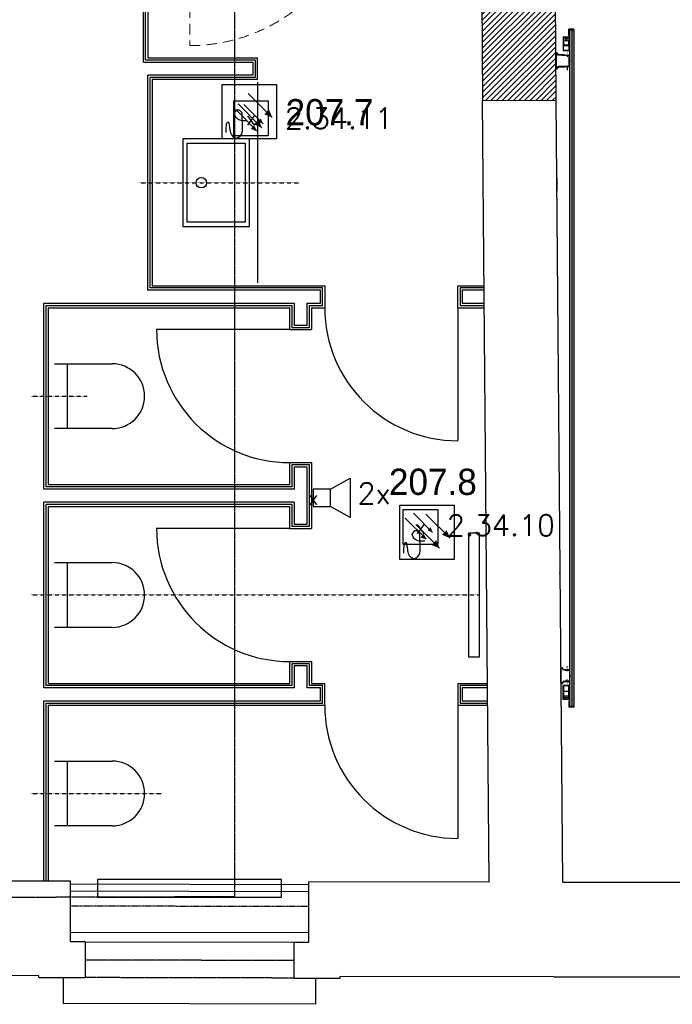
# Model space of a CAD drawing. Header units: millimetres. Extents: x -4577 to 1032787, y -66234 to 201209.
# Tile 220 of 256: x 29216 to 32941, y -65049 to -59426. Entities that reach past the tile are written whole.
import ezdxf
from ezdxf.enums import TextEntityAlignment as Align

# ---------------------------------------------------------------- set-up
doc = ezdxf.new("R2010")
doc.units = ezdxf.units.MM
for name, pattern in [('510_5_2OG_ELT_1004$0$$AUDIT_BAD_LTYPE1', [0]), ('510_5_2OG_ELT_1004$0$11-07-22_DS_2OG$0$AUSGEZOGEN', [0]), ('510_5_2OG_ELT_1004$0$11-07-22_DS_2OG$0$MITTE2_S7', [0.225, 0.125, -0.05, 0, -0.05]), ('510_5_2OG_ELT_1004$0$11-07-22_DS_2OG$0$PUNKT2_S9', [0.075, 0, -0.075]), ('510_5_2OG_ELT_1004$0$11-07-22_DS_2OG$0$STRICHLINIE2_S3', [0.4, 0.25, -0.15]), ('510_5_2OG_ELT_1004$0$11-07-22_DS_2OG$0$STRICHLINIE_S4', [0.095, 0.06, -0.035]), ('510_5_2OG_ELT_1004$0$11-07-22_DS_2OG$0$STRICHPUNKT2_S5', [0.5, 0.35, -0.05, 0.05, -0.05]), ('510_5_2OG_ELT_1004$0$11-07-22_DS_2OG$0$VERDECKT2_S2', [0.17, 0.1, -0.07]), ('VERDECKT', [0.375, 0.25, -0.125])]:
    doc.linetypes.add(name, pattern=pattern)
for name, color, linetype in [('0 TP BMA WP2', 1, 'Continuous'), ('510_5_2OG_ELT_1004$0$11-07-22_DS_2OG$0$Bestand', 8, '510_5_2OG_ELT_1004$0$11-07-22_DS_2OG$0$STRICHPUNKT2_S5'), ('510_5_2OG_ELT_1004$0$11-07-22_DS_2OG$0$Nichttragende_Bauteile', 8, '510_5_2OG_ELT_1004$0$11-07-22_DS_2OG$0$AUSGEZOGEN'), ('510_5_2OG_ELT_1004$0$11-07-22_DS_2OG$0$Sanitärgegenstände', 8, '510_5_2OG_ELT_1004$0$11-07-22_DS_2OG$0$PUNKT2_S9'), ('510_5_2OG_ELT_1004$0$11-07-22_DS_2OG$0$STANDARD', 8, '510_5_2OG_ELT_1004$0$11-07-22_DS_2OG$0$AUSGEZOGEN'), ('510_5_2OG_ELT_1004$0$11-07-22_DS_2OG$0$Tragende_Bauteile', 8, '510_5_2OG_ELT_1004$0$11-07-22_DS_2OG$0$AUSGEZOGEN'), ('510_5_2OG_ELT_1004$0$E__FM_BRANDM', 1, 'Continuous'), ('510_5_2OG_ELT_1004$0$E__FM_SP_3W', 143, 'Continuous')]:
    doc.layers.add(name, color=color, linetype=linetype)
doc.layers.add('510_5_2OG_ELT_1004$0$E__SYM3DPOS', color=2, linetype='Continuous', plot=False)
doc.styles.add('510_5_2OG_ELT_1004$0$Standard', font='simplex.shx')
doc.styles.add('510_5_2OG_ELT_1004$0$TXT', font='TXT.SHX', dxfattribs={"width": 0.7})
pattern_1 = [(0, (1905.797, -66881.692), (20, 20), [10, -10]), (90, (1905.797, -66881.692), (20, 20), [10, -10])]

# ---------------------------------------------------------------- blocks, each defined once
blk = doc.blocks.new('TP MK')
at = {"layer": '0 TP BMA WP2', "color": 1, "lineweight": 25}
for p, q in [((7163.7, -65284.7), (7163.7, -64973.8)), ((7163.7, -65284.7), (7163.7, -64973.8)), ((7163.7, -64973.8), (7473.8, -64973.8)), ((7163.7, -64973.8), (7473.8, -64973.8)), ((7473.8, -64973.8), (7473.8, -65284.7)), ((7473.8, -64973.8), (7473.8, -65284.7)), ((7311.9, -65025.8), (7449.2, -65162.7)), ((7253.4, -65084.5), (7389.9, -65221.1)), ((7232.3, -65135.7), (7231.1, -65143.6)), ((7231.1, -65143.6), (7231.1, -65141.3)), ((7231.1, -65141.3), (7232.2, -65144.9)), ((7246.9, -65121), (7232.3, -65135.7)), ((7262.7, -65121), (7246.9, -65121)), ((7277.4, -65135.7), (7262.7, -65121)), ((7278.5, -65238.3), (7277.4, -65135.7)), ((7185.5, -65201.3), (7184.6, -65227.6)), ((7194.9, -65189.7), (7189.2, -65194.1)), ((7208.8, -65230.7), (7202, -65192.7)), ((7277.9, -65178.8), (7305.5, -65178.8)), ((7184.6, -65227.6), (7184.6, -65248)), ((7208.8, -65238.8), (7208.8, -65230.7)), ((7276.8, -65247.6), (7278.5, -65238.3)), ((7473.8, -65284.7), (7163.7, -65284.7)), ((7473.8, -65284.7), (7163.7, -65284.7))]:
    blk.add_line(p, q, dxfattribs=at)
for centre, major_axis, start_param, end_param in [((7277.9, -65131.1), (33.7, 33.7), 2.650429, 3.926991), ((7195, -65201.6), (-6.75, 6.75), -0.129703, 0.752392), ((7197.8, -65193.5), (3.37, 3.37), 0.007458, 1.441094), ((7192.7, -65194.4), (-6.75, 6.75), 4.103319, 4.400643), ((7249.5, -65238.7), (28.8, 28.8), 2.360714, 3.540178), ((7246.8, -65257), (16.3, 16.3), 3.348818, 3.883345), ((7234.7, -65238.4), (30.5, 30.5), 4.18638, 5.282292)]:
    blk.add_ellipse(centre, major_axis=major_axis, ratio=1, start_param=start_param, end_param=end_param, dxfattribs=at)
for points in [[(7403, -65143.7), (7430.1, -65116.6), (7449.2, -65162.7), (7430.1, -65116.6)], [(7343.8, -65202), (7370.9, -65174.9), (7389.9, -65221.1), (7370.9, -65174.9)]]:
    blk.add_solid(points, dxfattribs=at)
blk = doc.blocks.new('510_5_2OG_ELT_1004$0$rmelder')
at = {"linetype": 'Continuous'}
for p, q in [((-0.0996, 0.0993), (-0.0996, -0.0993)), ((-0.0996, 0.0993), (0.0996, 0.0993)), ((0.0996, 0.0993), (0.0996, -0.0993)), ((0.0027, -0.0576), (0.0322, -0.0697))]:
    blk.add_line(p, q, dxfattribs=at)
for p, q in [((-0.04, 0.0779), (0.0697, -0.0322)), ((-0.0863, 0.049), (0.0322, -0.0697)), ((-0.0996, -0.0993), (0.0996, -0.0993))]:
    blk.add_line(p, q)
for points in [[(0.0027, -0.0576), (0.02, -0.0403), (0.0322, -0.0697), (0.02, -0.0403)], [(0.0406, -0.0203), (0.0579, -0.003), (0.07, -0.0325), (0.0579, -0.003)]]:
    blk.add_solid(points)
at = {"layer": '510_5_2OG_ELT_1004$0$E__FM_BRANDM', "style": '510_5_2OG_ELT_1004$0$TXT', "flags": 1}
blk.add_attdef('EC_APPTAG', (0, 0), '', height=125, dxfattribs=at)
blk = doc.blocks.new('510_5_2OG_ELT_1004$0$I021')
for p, q in [((0.1, 0.05), (0.2125, 0.1125)), ((0.2125, 0.1125), (0.2125, -0.1125)), ((0.1, 0.05), (0, 0.05)), ((0, 0.05), (0, -0.05)), ((0.1, -0.05), (0.1, 0.05)), ((0, -0.05), (0.1, -0.05)), ((0.2125, -0.1125), (0.1, -0.05))]:
    blk.add_line(p, q)
blk = doc.blocks.new('510_5_2OG_ELT_1004$0$11-07-22_DS_2OG$0$COMPLEXOBJECT_206')
at = {"layer": '510_5_2OG_ELT_1004$0$11-07-22_DS_2OG$0$Nichttragende_Bauteile', "color": 250, "linetype": '510_5_2OG_ELT_1004$0$11-07-22_DS_2OG$0$AUSGEZOGEN', "lineweight": 25}
for p, q in [((30.4556, 3.6633), (30.4226, 3.6633)), ((30.4226, 3.5833), (30.4226, 3.6633)), ((30.4536, 3.6613), (30.4246, 3.6613)), ((30.4246, 3.6613), (30.4246, 3.6323)), ((30.4536, 3.6323), (30.4536, 3.6613)), ((30.4556, 3.5833), (30.4556, 3.6633)), ((30.4246, 3.6323), (30.4536, 3.6323)), ((30.4536, 3.6303), (30.4246, 3.6303)), ((30.4246, 3.6303), (30.4246, 3.5833)), ((30.4536, 3.5833), (30.4536, 3.6303)), ((30.4246, 3.5833), (30.4226, 3.5833)), ((30.4246, 3.5883), (30.4276, 3.5883)), ((30.4506, 3.5883), (30.4536, 3.5883)), ((30.4556, 3.5833), (30.4536, 3.5833))]:
    blk.add_line(p, q, dxfattribs=at)
at = {"layer": '510_5_2OG_ELT_1004$0$11-07-22_DS_2OG$0$Nichttragende_Bauteile', "color": 250, "linetype": '510_5_2OG_ELT_1004$0$11-07-22_DS_2OG$0$AUSGEZOGEN', "lineweight": 13}
blk.add_line((30.4246, 3.5853), (30.4536, 3.5853), dxfattribs=at)
for points in [[(30.4516, 3.6053), (30.4266, 3.6053), (30.4266, 3.6303), (30.4516, 3.6303), (30.4516, 3.6053)], [(30.4453, 3.5953), (30.4328, 3.5953), (30.4328, 3.6053), (30.4453, 3.6053), (30.4453, 3.5953)], [(30.4536, 3.5853), (30.4246, 3.5853), (30.4246, 3.5833), (30.4536, 3.5833), (30.4536, 3.5853)]]:
    blk.add_lwpolyline(points, close=True, dxfattribs=at)
at = {"layer": '510_5_2OG_ELT_1004$0$11-07-22_DS_2OG$0$Nichttragende_Bauteile', "color": 250, "linetype": '510_5_2OG_ELT_1004$0$11-07-22_DS_2OG$0$AUSGEZOGEN', "lineweight": 25}
for points in [[(30.4246, 3.5883), (30.4276, 3.5883), (30.4276, 3.5863), (30.4246, 3.5863), (30.4246, 3.5883)], [(30.4536, 3.5883), (30.4506, 3.5883), (30.4506, 3.5863), (30.4536, 3.5863), (30.4536, 3.5883)]]:
    blk.add_lwpolyline(points, close=True, dxfattribs=at)
at = {"layer": '510_5_2OG_ELT_1004$0$11-07-22_DS_2OG$0$Nichttragende_Bauteile', "color": 250, "linetype": '510_5_2OG_ELT_1004$0$11-07-22_DS_2OG$0$AUSGEZOGEN', "lineweight": 13}
blk.add_circle((30.4391, 3.5953), 0.0075, dxfattribs=at)
blk.add_arc((30.4391, 3.5953), 0.0075, 360, 180, dxfattribs=at)
blk = doc.blocks.new('510_5_2OG_ELT_1004$0$11-07-22_DS_2OG$0$COMPLEXOBJECT_207')
at = {"layer": '510_5_2OG_ELT_1004$0$11-07-22_DS_2OG$0$Nichttragende_Bauteile', "color": 250, "linetype": '510_5_2OG_ELT_1004$0$11-07-22_DS_2OG$0$AUSGEZOGEN', "lineweight": 25}
for p, q in [((30.4226, 7.368), (30.4226, 7.288)), ((30.4246, 7.368), (30.4226, 7.368)), ((30.4246, 7.321), (30.4246, 7.368)), ((30.4556, 7.368), (30.4536, 7.368)), ((30.4536, 7.368), (30.4536, 7.321)), ((30.4556, 7.368), (30.4556, 7.288)), ((30.4246, 7.363), (30.4276, 7.363)), ((30.4536, 7.321), (30.4246, 7.321)), ((30.4246, 7.319), (30.4536, 7.319)), ((30.4246, 7.29), (30.4246, 7.319)), ((30.4506, 7.363), (30.4536, 7.363)), ((30.4536, 7.319), (30.4536, 7.29)), ((30.4556, 7.288), (30.4226, 7.288)), ((30.4536, 7.29), (30.4246, 7.29))]:
    blk.add_line(p, q, dxfattribs=at)
at = {"layer": '510_5_2OG_ELT_1004$0$11-07-22_DS_2OG$0$Nichttragende_Bauteile', "color": 250, "linetype": '510_5_2OG_ELT_1004$0$11-07-22_DS_2OG$0$AUSGEZOGEN', "lineweight": 13}
blk.add_line((30.4246, 7.366), (30.4536, 7.366), dxfattribs=at)
for points in [[(30.4536, 7.366), (30.4246, 7.366), (30.4246, 7.368), (30.4536, 7.368), (30.4536, 7.366)], [(30.4516, 7.346), (30.4266, 7.346), (30.4266, 7.321), (30.4516, 7.321), (30.4516, 7.346)], [(30.4453, 7.356), (30.4328, 7.356), (30.4328, 7.346), (30.4453, 7.346), (30.4453, 7.356)]]:
    blk.add_lwpolyline(points, close=True, dxfattribs=at)
at = {"layer": '510_5_2OG_ELT_1004$0$11-07-22_DS_2OG$0$Nichttragende_Bauteile', "color": 250, "linetype": '510_5_2OG_ELT_1004$0$11-07-22_DS_2OG$0$AUSGEZOGEN', "lineweight": 25}
for points in [[(30.4246, 7.363), (30.4276, 7.363), (30.4276, 7.365), (30.4246, 7.365), (30.4246, 7.363)], [(30.4536, 7.363), (30.4506, 7.363), (30.4506, 7.365), (30.4536, 7.365), (30.4536, 7.363)]]:
    blk.add_lwpolyline(points, close=True, dxfattribs=at)
at = {"layer": '510_5_2OG_ELT_1004$0$11-07-22_DS_2OG$0$Nichttragende_Bauteile', "color": 250, "linetype": '510_5_2OG_ELT_1004$0$11-07-22_DS_2OG$0$AUSGEZOGEN', "lineweight": 13}
blk.add_circle((30.4391, 7.356), 0.0075, dxfattribs=at)
blk.add_arc((30.4391, 7.356), 0.0075, 180, 0, dxfattribs=at)
blk = doc.blocks.new('510_5_2OG_ELT_1004$0$11-07-22_DS_2OG$0$COMPLEXOBJECT_210')
at = {"layer": '510_5_2OG_ELT_1004$0$11-07-22_DS_2OG$0$STANDARD', "linetype": '510_5_2OG_ELT_1004$0$$AUDIT_BAD_LTYPE1', "lineweight": 13}
h = blk.add_hatch(dxfattribs=at)
h.set_pattern_fill('SCHRAFFUR_128', style=0, pattern_type=2)
h.set_pattern_definition([(124, (0, 0), (-0.2487113, -0.167758), []), (124, (-0.12436, -0.08388), (-0.2487113, -0.167758), [])])
h.paths.add_polyline_path([(29.2598, 8.3253), (29.2369, 8.3253), (29.2369, 8.3749), (29.2598, 8.3749)], flags=0)
at = {"layer": '510_5_2OG_ELT_1004$0$11-07-22_DS_2OG$0$Nichttragende_Bauteile', "color": 7, "linetype": '510_5_2OG_ELT_1004$0$11-07-22_DS_2OG$0$AUSGEZOGEN', "lineweight": 13}
for p, q in [((28.3013, 8.378), (28.3013, 8.359)), ((29.2648, 8.378), (28.3013, 8.378)), ((29.2648, 8.378), (28.3013, 8.378)), ((29.2648, 8.378), (29.2648, 8.359)), ((28.2863, 8.3253), (28.2863, 8.359)), ((28.3013, 8.359), (28.2863, 8.359)), ((28.3063, 8.3253), (28.2863, 8.3253)), ((28.3063, 8.3253), (28.2863, 8.3253)), ((28.3013, 8.375), (29.2648, 8.375)), ((28.3013, 8.375), (29.2648, 8.375)), ((29.2798, 8.3253), (28.3063, 8.3253)), ((29.2648, 8.359), (29.2798, 8.359)), ((29.2798, 8.3225), (29.2798, 8.359))]:
    blk.add_line(p, q, dxfattribs=at)
at = {"layer": '510_5_2OG_ELT_1004$0$11-07-22_DS_2OG$0$Nichttragende_Bauteile', "color": 7, "linetype": '510_5_2OG_ELT_1004$0$11-07-22_DS_2OG$0$STRICHLINIE_S4', "lineweight": 13}
blk.add_line((28.2903, 8.2965), (28.2903, 7.318), dxfattribs=at)
at = {"layer": '510_5_2OG_ELT_1004$0$11-07-22_DS_2OG$0$Nichttragende_Bauteile', "color": 7, "linetype": '510_5_2OG_ELT_1004$0$11-07-22_DS_2OG$0$AUSGEZOGEN', "lineweight": 13}
for points in [[(28.0965, 8.3775), (28.2165, 8.3775), (28.2165, 8.4125), (28.2165, 8.4245), (28.0965, 8.4245), (28.0965, 8.3775)], [(29.4697, 8.3775), (29.4297, 8.3775), (29.3497, 8.3775), (29.3497, 8.4125), (29.3497, 8.4245), (29.4697, 8.4245), (29.4697, 8.3775)]]:
    blk.add_lwpolyline(points, close=True, dxfattribs=at)
for points in [[(28.2085, 8.3775), (28.0613, 8.3775), (28.0613, 8.3225)], [(28.2165, 8.3775), (28.0613, 8.3775), (28.0613, 8.3225)], [(28.0613, 8.3225), (28.2813, 8.3225), (28.2813, 8.3635), (28.2863, 8.3635), (28.2863, 8.3689), (28.2914, 8.3689), (28.2914, 8.3633), (28.2965, 8.3633), (28.2965, 8.3775), (28.2165, 8.3775)], [(28.0613, 8.3225), (28.2813, 8.3225), (28.2813, 8.3635), (28.2863, 8.3635), (28.2863, 8.3689), (28.2914, 8.3689), (28.2914, 8.3633), (28.2965, 8.3633), (28.2965, 8.3775), (28.0613, 8.3775)], [(28.2863, 8.3253), (28.2863, 8.3225), (28.3043, 8.3225), (29.2798, 8.3225)], [(29.5048, 8.3225), (29.2848, 8.3225), (29.2848, 8.3635), (29.2798, 8.3635), (29.2798, 8.3689), (29.2748, 8.3689), (29.2748, 8.3633), (29.2697, 8.3633), (29.2697, 8.3775), (29.3497, 8.3775)], [(29.5048, 8.3225), (29.2848, 8.3225), (29.2848, 8.3635), (29.2798, 8.3635), (29.2798, 8.3689), (29.2748, 8.3689), (29.2748, 8.3633), (29.2697, 8.3633), (29.2697, 8.3775), (29.5048, 8.3775)], [(29.3497, 8.3775), (29.5048, 8.3775), (29.5048, 8.3225)], [(29.3577, 8.3775), (29.5048, 8.3775), (29.5048, 8.3225)]]:
    blk.add_lwpolyline(points, dxfattribs=at)
blk.add_circle((28.2903, 8.3075), 0.011, dxfattribs=at)
at = {"layer": '510_5_2OG_ELT_1004$0$11-07-22_DS_2OG$0$Nichttragende_Bauteile', "color": 7, "linetype": '510_5_2OG_ELT_1004$0$11-07-22_DS_2OG$0$STRICHLINIE_S4', "lineweight": 13}
blk.add_arc((28.2903, 8.3075), 0.9896, 270, 0.8687, dxfattribs=at)
blk = doc.blocks.new('510_5_2OG_ELT_1004')
at = {"layer": '510_5_2OG_ELT_1004$0$11-07-22_DS_2OG$0$Nichttragende_Bauteile', "linetype": 'Continuous'}
h = blk.add_hatch(dxfattribs=at)
h.set_pattern_fill('MUSTER_NA', color=256, scale=10, style=0, pattern_type=2)
h.set_pattern_definition(pattern_1)
h.paths.add_polyline_path([(32354, -59492.9), (32354, -63348.9), (32366.5, -63348.9), (32366.5, -59483.4), (32354, -59483.4), (32354, -59492.9)], flags=0)
h = blk.add_hatch(dxfattribs=at)
h.set_pattern_fill('MUSTER_NA', color=256, scale=10, style=0, pattern_type=2)
h.set_pattern_definition(pattern_1)
h.paths.add_polyline_path([(32366.5, -63348.7), (32379, -63348.7), (32379, -59483.4), (32366.5, -59483.4)], flags=0)
at = {"layer": '510_5_2OG_ELT_1004$0$11-07-22_DS_2OG$0$Tragende_Bauteile', "linetype": 'Continuous'}
h = blk.add_hatch(dxfattribs=at)
h.set_pattern_fill('SCHRAFFUR_24', color=256, scale=1000, style=0, pattern_type=2)
h.set_pattern_definition([(45, (1895.797, -66891.69), (-31.819805, 31.819805), []), (45, (1879.887, -66875.78), (-31.819805, 31.819805), [])])
h.paths.add_polyline_path([(31849.8, -58877.9), (31857.6, -59887.8), (32277.2, -59885.7), (32271, -58876.9)], flags=0)
at = {"layer": '510_5_2OG_ELT_1004$0$11-07-22_DS_2OG$0$Bestand', "linetype": '510_5_2OG_ELT_1004$0$11-07-22_DS_2OG$0$AUSGEZOGEN'}
for p, q in [((31895.2, -64350.9), (31857.2, -59887.8)), ((31857.6, -59887.8), (32277.2, -59885.7)), ((32315.2, -64351.7), (32277.2, -59885.7)), ((29396.5, -64345.3), (28271.5, -64343.1)), ((29505.8, -64345.8), (29396.5, -64345.3)), ((29505.1, -64690.8), (29505.8, -64345.8)), ((29505.8, -64360.8), (30865.8, -64363.7)), ((30865.1, -64693.7), (30865.8, -64348.7)), ((31895.2, -64350.9), (30865.8, -64348.7)), ((32315.2, -64351.7), (33425.2, -64351.9)), ((29505.7, -64400.8), (30865.7, -64403.7)), ((29590.1, -64690.9), (29589.6, -64895.9)), ((30780.1, -64693.5), (30779.6, -64898.5)), ((29324.7, -64885.4), (28450.3, -64883.5)), ((29324.6, -64895.4), (29324.7, -64885.4)), ((29324.6, -64895.4), (29589.6, -64895.9)), ((29464.6, -64895.7), (29464.3, -65043.3)), ((30779.6, -64898.5), (31044.6, -64899.1)), ((30904.6, -64898.8), (30904.3, -65048.5)), ((31044.6, -64899.1), (31044.7, -64889.1)), ((32265.5, -64891.8), (31044.7, -64889.1)), ((32265.5, -64891.8), (33240.1, -64891.9)), ((30904.3, -65048.5), (29464.3, -65043.3))]:
    blk.add_line(p, q, dxfattribs=at)
at = {"layer": '510_5_2OG_ELT_1004$0$11-07-22_DS_2OG$0$Bestand', "linetype": '510_5_2OG_ELT_1004$0$11-07-22_DS_2OG$0$STRICHLINIE2_S3'}
blk.add_line((29505.5, -64485.8), (30865.5, -64488.7), dxfattribs=at)
at = {"layer": '510_5_2OG_ELT_1004$0$11-07-22_DS_2OG$0$Bestand', "linetype": '510_5_2OG_ELT_1004$0$11-07-22_DS_2OG$0$PUNKT2_S9'}
for p, q in [((30779.9, -64798.5), (29589.9, -64795.9)), ((30779.6, -64898.5), (29589.6, -64895.9))]:
    blk.add_line(p, q, dxfattribs=at)
at = {"layer": '510_5_2OG_ELT_1004$0$11-07-22_DS_2OG$0$Nichttragende_Bauteile', "linetype": '510_5_2OG_ELT_1004$0$11-07-22_DS_2OG$0$AUSGEZOGEN'}
for p, q in [((29921.6, -59668.2), (29921.6, -58484.1)), ((29934.1, -59655.7), (29934.1, -58484.2)), ((32379, -59480.4), (32351, -59480.4)), ((32351, -59515.5), (32351, -59480.4)), ((32354, -59483.4), (32366.5, -59483.4)), ((32354, -59483.4), (32366.5, -59483.4)), ((32354, -59483.4), (32366.5, -59483.4)), ((32354, -59483.4), (32366.5, -59483.4)), ((32354, -59483.4), (32354, -59483.4)), ((32354, -59483.4), (32354, -59506.8)), ((32354, -59483.4), (32354, -59515.5)), ((32354, -59483.4), (32354, -63348.7)), ((32366.5, -59483.4), (32379, -59483.4)), ((32379, -59483.4), (32366.5, -59483.4)), ((32366.5, -59483.4), (32379, -59483.4)), ((32379, -59483.4), (32366.5, -59483.4)), ((32366.5, -59483.4), (32366.5, -63348.7)), ((32379, -59483.4), (32379, -59480.4)), ((32379, -59483.3), (32379, -59480.4)), ((32379, -59483.4), (32379, -63348.7)), ((32351, -59515.5), (32351, -59509.8)), ((32354, -59515.5), (32351, -59515.5)), ((29934.1, -59655.7), (30559.7, -59655.7)), ((29946.6, -59643.2), (30572.2, -59643.2)), ((30559.7, -59655.7), (30559.7, -59755.7)), ((30572.2, -59768.2), (30572.2, -59643.2)), ((32275.8, -59621), (32275.8, -59700.6)), ((32277, -59624.2), (32277, -59620.7)), ((32277, -59620.7), (32277.1, -59620.7)), ((32277, -59624.2), (32277, -59700.4)), ((32285.7, -59623.9), (32285.7, -59620.8)), ((32285.7, -59620.8), (32285.7, -59620.8)), ((32286.8, -59624.2), (32286.8, -59619.8)), ((32288.4, -59626.1), (32324.7, -59626.1)), ((32324.7, -59627.2), (32288.5, -59627.2)), ((32311.6, -59629.6), (32311.6, -59628.3)), ((32311.6, -59628.3), (32353.8, -59628.3)), ((32312.6, -59629.6), (32311.6, -59629.6)), ((32352.5, -59629.6), (32312.6, -59629.6)), ((32324.7, -59626.1), (32324.7, -59627.2)), ((32352.5, -59691.9), (32352.5, -59629.6)), ((32352.7, -59626.1), (32352.7, -59627.2)), ((32353.8, -59628.3), (32353.8, -59692.8)), ((29921.6, -59668.2), (30547.2, -59668.2)), ((30547.2, -59668.2), (30547.2, -59743.2)), ((32277, -59696.9), (32277, -59700.4)), ((32277, -59700.4), (32277.1, -59700.4)), ((32285.7, -59697.2), (32285.7, -59700.3)), ((32285.7, -59700.3), (32285.7, -59700.3)), ((32286.8, -59696.9), (32286.8, -59701.3)), ((32288.4, -59695), (32324.7, -59695)), ((32324.7, -59693.9), (32288.5, -59693.9)), ((32311.6, -59691.9), (32311.6, -59692.8)), ((32311.6, -59692.8), (32311.6, -59691.9)), ((32311.6, -59691.9), (32352.5, -59691.9)), ((32311.6, -59692.8), (32353.8, -59692.8)), ((32324.7, -59695), (32324.7, -59693.9)), ((32354, -59695), (32354, -59693.9)), ((30547.2, -59743.2), (29947.1, -59743.2)), ((29947.1, -60970.3), (29947.1, -59743.2)), ((30559.7, -59755.7), (29959.6, -59755.7)), ((29959.6, -60957.8), (29959.6, -59755.7)), ((30572.2, -59768.2), (29972.1, -59768.2)), ((32279.8, -60325.1), (32279.8, -60404.7)), ((32281, -60328.2), (32281, -60324.7)), ((32281, -60324.7), (32281.1, -60324.7)), ((32281, -60328.2), (32281, -60404.5)), ((32281, -60401), (32281, -60404.5)), ((32281, -60404.5), (32281.1, -60404.5)), ((29972.1, -60945.3), (30957.1, -60945.3)), ((30957.1, -60945.3), (30957.1, -61070.3)), ((31717.1, -60945.3), (31863.4, -60945.3)), ((31717.1, -61070.3), (31717.1, -60945.3)), ((30932.1, -60970.3), (29947.1, -60970.3)), ((30944.6, -60957.8), (29959.6, -60957.8)), ((30932.1, -61045.3), (30932.1, -60970.3)), ((30944.6, -61057.8), (30944.6, -60957.8)), ((31863.4, -60957.8), (31729.6, -60957.8)), ((31729.6, -60957.8), (31729.6, -61057.8)), ((31863.4, -60970.3), (31742.1, -60970.3)), ((31742.1, -60970.3), (31742.1, -61045.3)), ((29353.6, -61045.3), (30782.1, -61045.3)), ((29353.6, -62106), (29353.6, -61045.3)), ((29366.1, -61057.8), (30769.6, -61057.8)), ((29366.1, -62093.5), (29366.1, -61057.8)), ((30769.6, -61057.8), (30769.6, -61182.8)), ((30782.1, -61045.3), (30782.1, -61170.3)), ((30857.1, -61045.3), (30932.1, -61045.3)), ((30857.1, -61170.3), (30857.1, -61045.3)), ((30869.6, -61057.8), (30944.6, -61057.8)), ((30869.6, -61182.8), (30869.6, -61057.8)), ((31729.6, -61057.8), (31865.1, -61057.8)), ((31742.1, -61045.3), (31865.1, -61045.3)), ((29378.6, -61070.3), (30757.1, -61070.3)), ((29378.6, -61070.3), (29378.6, -62081)), ((30757.1, -61195.3), (30757.1, -61070.3)), ((30757.1, -61195.3), (30757.1, -61070.3)), ((30882.1, -61070.3), (30957.1, -61070.3)), ((30882.1, -61070.3), (30882.1, -61195.3)), ((31717.1, -61070.3), (31865.1, -61070.3)), ((31717.1, -61070.3), (31717.1, -61828.2)), ((30782.1, -61170.3), (30857.1, -61170.3)), ((30757.1, -61195.3), (30882.1, -61195.3)), ((30769.6, -61182.8), (30869.6, -61182.8)), ((30757.1, -61955.3), (30882.1, -61955.3)), ((30757.1, -62081), (30757.1, -61955.3)), ((30882.1, -61955.3), (30882.1, -62331)), ((30869.6, -61967.8), (30769.6, -61967.8)), ((30769.6, -61967.8), (30769.6, -62093.5)), ((30857.1, -61980.3), (30782.1, -61980.3)), ((30782.1, -61980.3), (30782.1, -62106)), ((30857.1, -62306), (30857.1, -61980.3)), ((30869.6, -62318.5), (30869.6, -61967.8)), ((30782.1, -62106), (29353.6, -62106)), ((30769.6, -62093.5), (29366.1, -62093.5)), ((29378.6, -62081), (30757.1, -62081)), ((30782.1, -62181), (29353.6, -62181)), ((29353.6, -63241.1), (29353.6, -62181)), ((30782.1, -62181), (30782.1, -62306)), ((30769.6, -62193.5), (29366.1, -62193.5)), ((29366.1, -63228.6), (29366.1, -62193.5)), ((29378.6, -62206), (30757.1, -62206)), ((29378.6, -62206), (29378.6, -63216.1)), ((30757.1, -62331), (30757.1, -62206)), ((30769.6, -62193.5), (30769.6, -62318.5)), ((30757.1, -62331), (30882.1, -62331)), ((30769.6, -62318.5), (30869.6, -62318.5)), ((30782.1, -62306), (30857.1, -62306)), ((31777.5, -62358.5), (31777.5, -63063.5)), ((31840.5, -62358.5), (31777.5, -62358.5)), ((31840.5, -63063.5), (31840.5, -62358.5)), ((32297.9, -62584.8), (32297.9, -62664.3)), ((32299, -62587.9), (32299, -62584.4)), ((32299, -62584.4), (32299.1, -62584.4)), ((32299, -62587.9), (32299, -62664.1)), ((32299, -62660.6), (32299, -62664.1)), ((32299, -62664.1), (32299.1, -62664.1)), ((31777.5, -63063.5), (31840.5, -63063.5)), ((30757.1, -63091), (30882.1, -63091)), ((30757.1, -63216.1), (30757.1, -63091)), ((30869.6, -63103.5), (30769.6, -63103.5)), ((30769.6, -63103.5), (30769.6, -63228.6)), ((30857.1, -63116), (30782.1, -63116)), ((30782.1, -63116), (30782.1, -63241.1)), ((30857.1, -63241.1), (30857.1, -63116)), ((30869.6, -63228.6), (30869.6, -63103.5)), ((30882.1, -63091), (30882.1, -63216.1)), ((32305.1, -63211.1), (32305.1, -63131.5)), ((32306.3, -63208), (32306.3, -63131.7)), ((32306.3, -63135.2), (32306.3, -63131.7)), ((32306.3, -63131.7), (32306.4, -63131.7)), ((32315, -63134.9), (32315, -63131.9)), ((32315, -63131.9), (32315, -63131.9)), ((32316.1, -63135.2), (32316.1, -63130.8)), ((32317.7, -63137.2), (32354, -63137.2)), ((32354, -63138.2), (32317.8, -63138.2)), ((32327.1, -63140.2), (32327.1, -63139.3)), ((32327.1, -63139.3), (32327.1, -63140.2)), ((32327.1, -63139.3), (32355.1, -63139.3)), ((32327.1, -63140.2), (32353.8, -63140.2)), ((32353.8, -63140.2), (32353.8, -63202.5)), ((32354, -63137.2), (32354, -63138.2)), ((32355.1, -63203.9), (32355.1, -63139.3)), ((30782.1, -63241.1), (29353.6, -63241.1)), ((30769.6, -63228.6), (29366.1, -63228.6)), ((29378.6, -63216.1), (30757.1, -63216.1)), ((30932.1, -63241.1), (30857.1, -63241.1)), ((30944.6, -63228.6), (30869.6, -63228.6)), ((30882.1, -63216.1), (30957.1, -63216.1)), ((30932.1, -63316.1), (30932.1, -63241.1)), ((30944.6, -63328.6), (30944.6, -63228.6)), ((30957.1, -63341.1), (30957.1, -63216.1)), ((31717.1, -63216.1), (31717.1, -63341.1)), ((31717.1, -63216.1), (31885.6, -63216.1)), ((31885.6, -63228.6), (31729.6, -63228.6)), ((31729.6, -63228.6), (31729.6, -63328.6)), ((31885.6, -63241.1), (31742.1, -63241.1)), ((31742.1, -63241.1), (31742.1, -63316.1)), ((32306.3, -63208), (32306.3, -63211.5)), ((32306.3, -63211.5), (32306.4, -63211.5)), ((32315, -63208.3), (32315, -63211.3)), ((32315, -63211.3), (32315, -63211.3)), ((32316.1, -63207.9), (32316.1, -63212.4)), ((32317.7, -63206), (32354, -63206)), ((32354, -63204.9), (32317.8, -63204.9)), ((32328.2, -63202.5), (32327.1, -63202.5)), ((32327.1, -63202.5), (32327.1, -63203.9)), ((32327.1, -63203.9), (32355.1, -63203.9)), ((32353.8, -63202.5), (32328.2, -63202.5)), ((32354, -63206), (32354, -63204.9)), ((32354, -63298.7), (32354, -63348.7)), ((29353.6, -64345.3), (29353.6, -63316.1)), ((29353.6, -63316.1), (30932.1, -63316.1)), ((29366.1, -64345.3), (29366.1, -63328.6)), ((29366.1, -63328.6), (30944.6, -63328.6)), ((29378.6, -63341.1), (29378.6, -64345.3)), ((29378.6, -63341.1), (30957.1, -63341.1)), ((31717.1, -63341.1), (31886.6, -63341.1)), ((31717.1, -63341.1), (31717.1, -64101.1)), ((31729.6, -63328.6), (31886.6, -63328.6)), ((31742.1, -63316.1), (31886.6, -63316.1)), ((32354, -63316.6), (32351, -63316.6)), ((32351, -63316.6), (32351, -63351.7)), ((32351, -63316.6), (32351, -63322.4)), ((32379, -63351.7), (32351, -63351.7)), ((32354, -63348.7), (32354, -63316.6)), ((32354, -63348.7), (32354, -63325.3)), ((32354, -63348.7), (32366.5, -63348.7)), ((32354, -63348.7), (32366.5, -63348.7)), ((32354, -63348.7), (32354, -63348.7)), ((32366.5, -63348.7), (32379, -63348.7)), ((32379, -63348.7), (32366.5, -63348.7)), ((32379, -63348.7), (32379, -63351.7)), ((32379, -63348.9), (32379, -63351.7)), ((29660.5, -64335.2), (29660.5, -64437.2)), ((30710.5, -64335.2), (29660.5, -64335.2)), ((30710.5, -64437.2), (30710.5, -64335.2)), ((29660.5, -64437.2), (30710.5, -64437.2)), ((29505.2, -64635.8), (30865.2, -64638.7)), ((29590.1, -64690.9), (29505.1, -64690.8)), ((29590.1, -64690.9), (30780.1, -64693.5)), ((30780.1, -64693.5), (30865.1, -64693.7))]:
    blk.add_line(p, q, dxfattribs=at)
at = {"layer": '510_5_2OG_ELT_1004$0$11-07-22_DS_2OG$0$Nichttragende_Bauteile', "linetype": '510_5_2OG_ELT_1004$0$11-07-22_DS_2OG$0$MITTE2_S7'}
for p, q in [((32340, -59611.5), (32340, -59638)), ((32340, -59685.4), (32340, -59713.2)), ((32353.8, -59659.4), (32360.3, -59659.4)), ((32341.3, -63146.8), (32341.3, -63118.9)), ((32341.3, -63220.6), (32341.3, -63194.1)), ((32355.1, -63172.8), (32361.7, -63172.8))]:
    blk.add_line(p, q, dxfattribs=at)
at = {"layer": '510_5_2OG_ELT_1004$0$11-07-22_DS_2OG$0$Nichttragende_Bauteile', "linetype": '510_5_2OG_ELT_1004$0$11-07-22_DS_2OG$0$AUSGEZOGEN'}
for centre, radius, start, end in [((32281.3, -59620.8), 5.54, 11.0119, 182.411), ((32281.3, -59620.8), 4.33, 359.6314, 178.0646), ((32288.9, -59624), 3.2, 177.5052, 261.7382), ((32288.9, -59624), 2.17, 185.1832, 256.6435), ((32281.3, -59700.3), 5.54, 177.589, 348.9881), ((32281.3, -59700.3), 4.33, 181.9354, 0.3686), ((32288.9, -59697.1), 3.2, 98.2618, 182.4948), ((32288.9, -59697.1), 2.17, 103.3565, 174.8168), ((31717.1, -61070.3), 760, 180, 270), ((32310.7, -63131.8), 5.54, 11.0119, 182.411), ((32310.7, -63131.8), 4.33, 359.6314, 178.0646), ((32318.2, -63135), 3.2, 177.5052, 261.7382), ((32318.2, -63135), 2.17, 185.1832, 256.6435), ((32310.7, -63211.3), 5.54, 177.589, 348.9881), ((32310.7, -63211.3), 4.33, 181.9354, 0.3686), ((32318.2, -63208.1), 3.2, 98.2618, 182.4948), ((32318.2, -63208.1), 2.17, 103.3565, 174.8168)]:
    blk.add_arc(centre, radius, start, end, dxfattribs=at)
at = {"layer": '510_5_2OG_ELT_1004$0$11-07-22_DS_2OG$0$Sanitärgegenstände', "linetype": '510_5_2OG_ELT_1004$0$11-07-22_DS_2OG$0$AUSGEZOGEN'}
for p, q in [((30572.2, -59783.2), (30572.2, -60928.2)), ((30527.2, -60106.7), (30147.2, -60106.7)), ((30147.2, -60106.7), (30147.2, -60606.7)), ((30527.2, -60606.7), (30527.2, -60106.7)), ((30172.2, -60581.7), (30172.2, -60131.7)), ((30172.2, -60131.7), (30502.2, -60131.7)), ((30502.2, -60131.7), (30502.2, -60581.7)), ((30147.2, -60606.7), (30527.2, -60606.7)), ((30502.2, -60581.7), (30172.2, -60581.7)), ((29413.6, -61390.6), (29743.6, -61390.6)), ((29488.6, -61760.6), (29488.6, -61390.6)), ((29743.6, -61760.6), (29413.6, -61760.6)), ((29413.6, -62526), (29743.6, -62526)), ((29488.6, -62896), (29488.6, -62526)), ((29743.6, -62896), (29413.6, -62896)), ((29413.6, -63659.5), (29743.6, -63659.5)), ((29488.6, -64029.5), (29488.6, -63659.5)), ((29743.6, -64029.5), (29413.6, -64029.5))]:
    blk.add_line(p, q, dxfattribs=at)
at = {"layer": '510_5_2OG_ELT_1004$0$11-07-22_DS_2OG$0$Sanitärgegenstände', "linetype": '510_5_2OG_ELT_1004$0$11-07-22_DS_2OG$0$MITTE2_S7'}
for p, q in [((29895.3, -60356.7), (30806.2, -60356.7)), ((29278.6, -61575.6), (29600.3, -61575.6)), ((29278.6, -62711), (31838, -62711)), ((29278.6, -63844.5), (30028.6, -63844.5))]:
    blk.add_line(p, q, dxfattribs=at)
at = {"layer": '510_5_2OG_ELT_1004$0$11-07-22_DS_2OG$0$Sanitärgegenstände', "linetype": '510_5_2OG_ELT_1004$0$11-07-22_DS_2OG$0$AUSGEZOGEN'}
blk.add_circle((30252.2, -60356.7), 30, dxfattribs=at)
for centre in [(29743.6, -61575.6), (29743.6, -62711), (29743.6, -63844.5)]:
    blk.add_arc(centre, 185, 270, 90, dxfattribs=at)
at = {"layer": '510_5_2OG_ELT_1004$0$11-07-22_DS_2OG$0$Tragende_Bauteile', "linetype": '510_5_2OG_ELT_1004$0$11-07-22_DS_2OG$0$VERDECKT2_S2'}
for p, q in [((30443.3, -64432.8), (30443.3, -58395.8)), ((27435.7, -64441.3), (30443.3, -64432.8))]:
    blk.add_line(p, q, dxfattribs=at)
at = {"layer": '510_5_2OG_ELT_1004$0$11-07-22_DS_2OG$0$Tragende_Bauteile', "linetype": '510_5_2OG_ELT_1004$0$11-07-22_DS_2OG$0$AUSGEZOGEN'}
for p, q in [((29946.6, -58484.3), (29946.6, -59643.2)), ((31849.8, -58877.9), (31857.6, -59887.8)), ((32277.2, -59885.7), (32271, -58876.9)), ((29972.1, -59768.2), (29972.1, -60945.3)), ((30757.1, -61195.3), (29997.1, -61195.3)), ((30757.1, -62331), (29997.1, -62331))]:
    blk.add_line(p, q, dxfattribs=at)
for centre in [(30757.1, -61195.3), (30757.1, -62331), (31717.1, -63341.1)]:
    blk.add_arc(centre, 760, 180, 270, dxfattribs=at)
at = {"layer": '510_5_2OG_ELT_1004$0$11-07-22_DS_2OG$0$Nichttragende_Bauteile', "linetype": '510_5_2OG_ELT_1004$0$11-07-22_DS_2OG$0$AUSGEZOGEN', "xscale": 1000, "yscale": 1000, "zscale": 1000}
for name in ['510_5_2OG_ELT_1004$0$11-07-22_DS_2OG$0$COMPLEXOBJECT_210', '510_5_2OG_ELT_1004$0$11-07-22_DS_2OG$0$COMPLEXOBJECT_207', '510_5_2OG_ELT_1004$0$11-07-22_DS_2OG$0$COMPLEXOBJECT_206']:
    blk.add_blockref(name, (1895.8, -66891.7), dxfattribs=at)
at = {"layer": '510_5_2OG_ELT_1004$0$E__FM_BRANDM', "lineweight": 25}
ref = blk.add_blockref('510_5_2OG_ELT_1004$0$rmelder', (30534.7, -59988.1), dxfattribs=dict(at, xscale=1000, yscale=1000, zscale=1000))
ref.add_attrib('EC_3DPOS', 'x', dxfattribs={"layer": '510_5_2OG_ELT_1004$0$E__SYM3DPOS', "height": 80, "style": '510_5_2OG_ELT_1004$0$TXT'}).set_placement((30534.7, -59988.1), align=Align.MIDDLE)
ref = blk.add_blockref('510_5_2OG_ELT_1004$0$rmelder', (31503, -62321.4), dxfattribs=dict(at, xscale=1000, yscale=1000, zscale=1000))
ref.add_attrib('EC_3DPOS', 'x', dxfattribs={"layer": '510_5_2OG_ELT_1004$0$E__SYM3DPOS', "height": 80, "style": '510_5_2OG_ELT_1004$0$TXT'}).set_placement((31503, -62321.4), align=Align.MIDDLE)
at = {"layer": '510_5_2OG_ELT_1004$0$E__FM_SP_3W', "linetype": 'Continuous', "lineweight": 25}
ref = blk.add_blockref('510_5_2OG_ELT_1004$0$I021', (30890.3, -62155.9), dxfattribs=dict(at, xscale=1000, yscale=1000, zscale=1000))
ref.add_attrib('EC_3DPOS', 'x', dxfattribs={"layer": '510_5_2OG_ELT_1004$0$E__SYM3DPOS', "linetype": 'Continuous', "lineweight": 0, "height": 80, "style": '510_5_2OG_ELT_1004$0$Standard'}).set_placement((30890.3, -62155.9), align=Align.MIDDLE)
at = {"layer": '510_5_2OG_ELT_1004$0$E__FM_BRANDM', "lineweight": 25, "char_height": 120, "width": 2427.901, "attachment_point": 1, "style": '510_5_2OG_ELT_1004$0$Standard'}
for s, insert in [('2.34.11', (30728.9, -59929, -122100)), ('2.34.10', (31654.2, -62252.8, -122100))]:
    blk.add_mtext(s, dxfattribs=dict(at, insert=insert))
at = {"layer": '510_5_2OG_ELT_1004$0$E__FM_SP_3W', "linetype": 'Continuous', "lineweight": 25, "insert": (31144.2, -62070.3), "char_height": 120, "width": 2427.901, "attachment_point": 1, "style": '510_5_2OG_ELT_1004$0$Standard'}
blk.add_mtext('2x', dxfattribs=at)

msp = doc.modelspace()

# ---------------------------------------------------------------- block references
msp.add_blockref('510_5_2OG_ELT_1004', (0, -0.1))
at = {"layer": '0 TP BMA WP2', "color": 7, "linetype": 'VERDECKT', "lineweight": 25}
for p in [(23208.4, 5178.1), (24222.7, 2776.5)]:
    msp.add_blockref('TP MK', p, dxfattribs=at)

# ---------------------------------------------------------------- texts
at = {"layer": '0 TP BMA WP2', "linetype": 'VERDECKT', "lineweight": 25}
for s, p in [('207.7', (30733.5, -60029)), ('207.8', (31323.1, -62139.8))]:
    msp.add_text(s, height=150, dxfattribs=at).set_placement(p)

doc.saveas('drawing.dxf')
